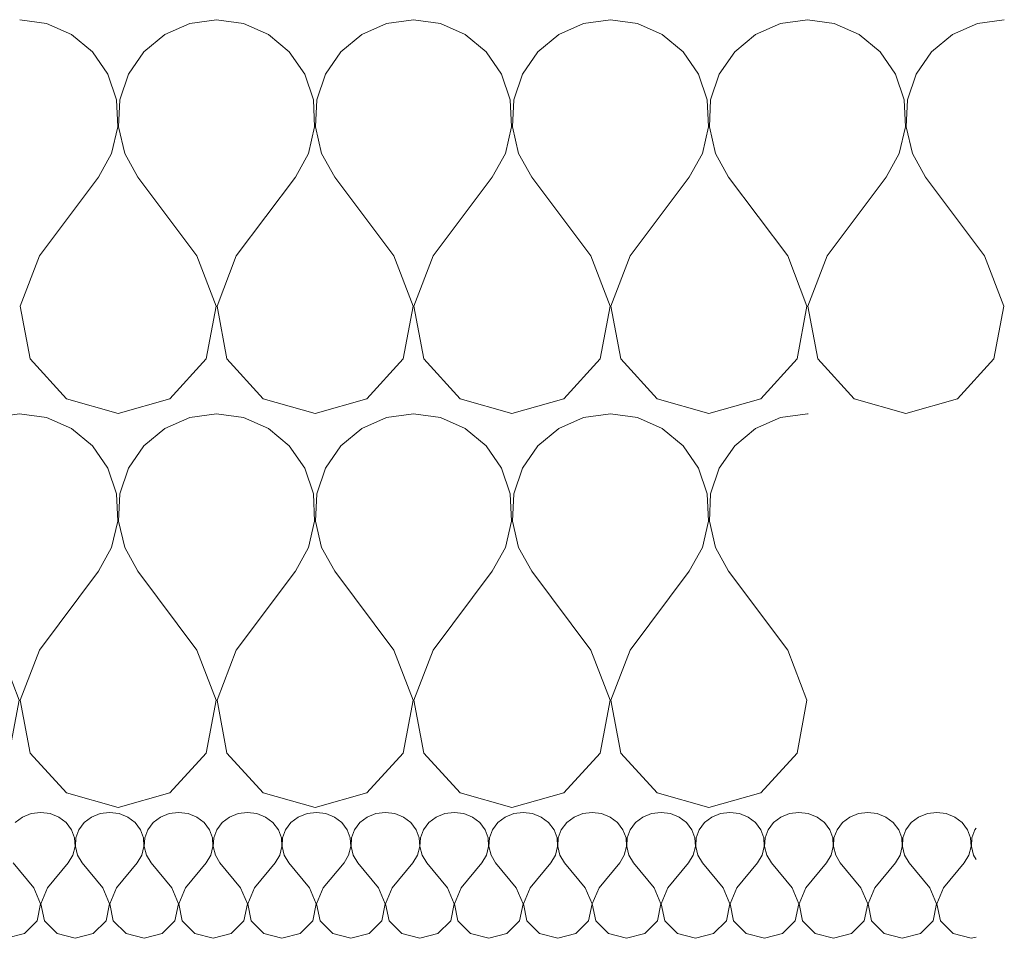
# Model space of a CAD drawing. Header units: millimetres. Extents: x -573548 to 674770, y -246895 to -89040.
# Tile 136 of 199: x 84269 to 84569, y -185929 to -185649. Entities that reach past the tile are written whole.
import ezdxf

# ---------------------------------------------------------------- set-up
doc = ezdxf.new("R2010")
doc.units = ezdxf.units.MM
doc.layers.add('Nowe_Drawing & Figure', color=7, linetype='Continuous')
doc.layers.add('Nowe_Drawing & Figure_Nr_pióra__59', color=8, linetype='Continuous', lineweight=9)

# ---------------------------------------------------------------- blocks, each defined once
blk = doc.blocks.new('*X108', base_point=(494560.37, -64691.1))
at = {"layer": 'Nowe_Drawing & Figure', "color": 21, "linetype": 'Continuous', "lineweight": 13, "true_color": 0xffaaaa}
for p, q in [((495624.6, -27257.05), (495621.73, -27257.41)), ((495627.47, -27257.41), (495624.6, -27257.05)), ((495645.6, -27257.05), (495642.73, -27257.41)), ((495648.47, -27257.41), (495645.6, -27257.05)), ((495666.6, -27257.05), (495663.73, -27257.41)), ((495669.47, -27257.41), (495666.6, -27257.05)), ((495687.6, -27257.05), (495684.73, -27257.41)), ((495690.47, -27257.41), (495687.6, -27257.05)), ((495708.6, -27257.05), (495705.73, -27257.41)), ((495711.47, -27257.41), (495708.6, -27257.05)), ((495729.6, -27257.05), (495726.73, -27257.41)), ((495732.47, -27257.41), (495729.6, -27257.05)), ((495750.6, -27257.05), (495747.73, -27257.41)), ((495753.47, -27257.41), (495750.6, -27257.05)), ((495771.6, -27257.05), (495768.73, -27257.41)), ((495774.47, -27257.41), (495771.6, -27257.05)), ((495792.6, -27257.05), (495789.73, -27257.41)), ((495795.47, -27257.41), (495792.6, -27257.05)), ((495813.6, -27257.05), (495810.73, -27257.41)), ((495816.47, -27257.41), (495813.6, -27257.05)), ((495834.6, -27257.05), (495831.73, -27257.41)), ((495837.47, -27257.41), (495834.6, -27257.05)), ((495855.6, -27257.05), (495852.73, -27257.41)), ((495858.47, -27257.41), (495855.6, -27257.05)), ((495876.6, -27257.05), (495873.73, -27257.41)), ((495879.47, -27257.41), (495876.6, -27257.05)), ((495897.6, -27257.05), (495894.73, -27257.41)), ((495900.47, -27257.41), (495897.6, -27257.05)), ((495619.08, -27258.48), (495616.85, -27260.17)), ((495621.73, -27257.41), (495619.08, -27258.48)), ((495630.12, -27258.48), (495627.47, -27257.41)), ((495632.35, -27260.17), (495630.12, -27258.48)), ((495640.08, -27258.48), (495637.85, -27260.17)), ((495642.73, -27257.41), (495640.08, -27258.48)), ((495651.12, -27258.48), (495648.47, -27257.41)), ((495653.35, -27260.17), (495651.12, -27258.48)), ((495661.08, -27258.48), (495658.85, -27260.17)), ((495663.73, -27257.41), (495661.08, -27258.48)), ((495672.12, -27258.48), (495669.47, -27257.41)), ((495674.35, -27260.17), (495672.12, -27258.48)), ((495682.08, -27258.48), (495679.85, -27260.17)), ((495684.73, -27257.41), (495682.08, -27258.48)), ((495693.12, -27258.48), (495690.47, -27257.41)), ((495695.35, -27260.17), (495693.12, -27258.48)), ((495703.08, -27258.48), (495700.85, -27260.17)), ((495705.73, -27257.41), (495703.08, -27258.48)), ((495714.12, -27258.48), (495711.47, -27257.41)), ((495716.35, -27260.17), (495714.12, -27258.48)), ((495724.08, -27258.48), (495721.85, -27260.17)), ((495726.73, -27257.41), (495724.08, -27258.48)), ((495735.12, -27258.48), (495732.47, -27257.41)), ((495737.35, -27260.17), (495735.12, -27258.48)), ((495745.08, -27258.48), (495742.85, -27260.17)), ((495747.73, -27257.41), (495745.08, -27258.48)), ((495756.12, -27258.48), (495753.47, -27257.41)), ((495758.35, -27260.17), (495756.12, -27258.48)), ((495766.08, -27258.48), (495763.85, -27260.17)), ((495768.73, -27257.41), (495766.08, -27258.48)), ((495777.12, -27258.48), (495774.47, -27257.41)), ((495779.35, -27260.17), (495777.12, -27258.48)), ((495787.08, -27258.48), (495784.85, -27260.17)), ((495789.73, -27257.41), (495787.08, -27258.48)), ((495798.12, -27258.48), (495795.47, -27257.41)), ((495800.35, -27260.17), (495798.12, -27258.48)), ((495808.08, -27258.48), (495805.85, -27260.17)), ((495810.73, -27257.41), (495808.08, -27258.48)), ((495819.12, -27258.48), (495816.47, -27257.41)), ((495821.35, -27260.17), (495819.12, -27258.48)), ((495829.08, -27258.48), (495826.85, -27260.17)), ((495831.73, -27257.41), (495829.08, -27258.48)), ((495840.12, -27258.48), (495837.47, -27257.41)), ((495842.35, -27260.17), (495840.12, -27258.48)), ((495850.08, -27258.48), (495847.85, -27260.17)), ((495852.73, -27257.41), (495850.08, -27258.48)), ((495861.12, -27258.48), (495858.47, -27257.41)), ((495863.35, -27260.17), (495861.12, -27258.48)), ((495871.08, -27258.48), (495868.85, -27260.17)), ((495873.73, -27257.41), (495871.08, -27258.48)), ((495882.12, -27258.48), (495879.47, -27257.41)), ((495884.35, -27260.17), (495882.12, -27258.48)), ((495892.08, -27258.48), (495889.85, -27260.17)), ((495894.73, -27257.41), (495892.08, -27258.48)), ((495903.12, -27258.48), (495900.47, -27257.41)), ((495905.35, -27260.17), (495903.12, -27258.48)), ((495634, -27262.35), (495632.35, -27260.17)), ((495634.92, -27264.86), (495634, -27262.35)), ((495636.21, -27262.35), (495635.29, -27264.86)), ((495637.85, -27260.17), (495636.21, -27262.35)), ((495655, -27262.35), (495653.35, -27260.17)), ((495655.92, -27264.86), (495655, -27262.35)), ((495657.21, -27262.35), (495656.29, -27264.86)), ((495658.85, -27260.17), (495657.21, -27262.35)), ((495676, -27262.35), (495674.35, -27260.17)), ((495676.92, -27264.86), (495676, -27262.35)), ((495678.21, -27262.35), (495677.29, -27264.86)), ((495679.85, -27260.17), (495678.21, -27262.35)), ((495697, -27262.35), (495695.35, -27260.17)), ((495697.92, -27264.86), (495697, -27262.35)), ((495699.21, -27262.35), (495698.29, -27264.86)), ((495700.85, -27260.17), (495699.21, -27262.35)), ((495718, -27262.35), (495716.35, -27260.17)), ((495718.92, -27264.86), (495718, -27262.35)), ((495720.21, -27262.35), (495719.29, -27264.86)), ((495721.85, -27260.17), (495720.21, -27262.35)), ((495739, -27262.35), (495737.35, -27260.17)), ((495739.92, -27264.86), (495739, -27262.35)), ((495741.21, -27262.35), (495740.29, -27264.86)), ((495742.85, -27260.17), (495741.21, -27262.35)), ((495760, -27262.35), (495758.35, -27260.17)), ((495760.92, -27264.86), (495760, -27262.35)), ((495762.21, -27262.35), (495761.29, -27264.86)), ((495763.85, -27260.17), (495762.21, -27262.35)), ((495781, -27262.35), (495779.35, -27260.17)), ((495781.92, -27264.86), (495781, -27262.35)), ((495783.21, -27262.35), (495782.29, -27264.86)), ((495784.85, -27260.17), (495783.21, -27262.35)), ((495802, -27262.35), (495800.35, -27260.17)), ((495802.92, -27264.86), (495802, -27262.35)), ((495804.21, -27262.35), (495803.29, -27264.86)), ((495805.85, -27260.17), (495804.21, -27262.35)), ((495823, -27262.35), (495821.35, -27260.17)), ((495823.92, -27264.86), (495823, -27262.35)), ((495825.21, -27262.35), (495824.29, -27264.86)), ((495826.85, -27260.17), (495825.21, -27262.35)), ((495844, -27262.35), (495842.35, -27260.17)), ((495844.92, -27264.86), (495844, -27262.35)), ((495846.21, -27262.35), (495845.29, -27264.86)), ((495847.85, -27260.17), (495846.21, -27262.35)), ((495865, -27262.35), (495863.35, -27260.17)), ((495865.92, -27264.86), (495865, -27262.35)), ((495867.21, -27262.35), (495866.29, -27264.86)), ((495868.85, -27260.17), (495867.21, -27262.35)), ((495886, -27262.35), (495884.35, -27260.17)), ((495886.92, -27264.86), (495886, -27262.35)), ((495888.21, -27262.35), (495887.29, -27264.86)), ((495889.85, -27260.17), (495888.21, -27262.35)), ((495907, -27262.35), (495905.35, -27260.17)), ((495907.92, -27264.86), (495907, -27262.35)), ((495909.21, -27262.35), (495908.29, -27264.86)), ((495909.6, -27261.83), (495909.21, -27262.35)), ((495635.06, -27267.51), (495634.92, -27264.86)), ((495635.29, -27264.86), (495635.15, -27267.51)), ((495656.06, -27267.51), (495655.92, -27264.86)), ((495656.29, -27264.86), (495656.15, -27267.51)), ((495677.06, -27267.51), (495676.92, -27264.86)), ((495677.29, -27264.86), (495677.15, -27267.51)), ((495698.06, -27267.51), (495697.92, -27264.86)), ((495698.29, -27264.86), (495698.15, -27267.51)), ((495719.06, -27267.51), (495718.92, -27264.86)), ((495719.29, -27264.86), (495719.15, -27267.51)), ((495740.06, -27267.51), (495739.92, -27264.86)), ((495740.29, -27264.86), (495740.15, -27267.51)), ((495761.06, -27267.51), (495760.92, -27264.86)), ((495761.29, -27264.86), (495761.15, -27267.51)), ((495782.06, -27267.51), (495781.92, -27264.86)), ((495782.29, -27264.86), (495782.15, -27267.51)), ((495803.06, -27267.51), (495802.92, -27264.86)), ((495803.29, -27264.86), (495803.15, -27267.51)), ((495824.06, -27267.51), (495823.92, -27264.86)), ((495824.29, -27264.86), (495824.15, -27267.51)), ((495845.06, -27267.51), (495844.92, -27264.86)), ((495845.29, -27264.86), (495845.15, -27267.51)), ((495866.06, -27267.51), (495865.92, -27264.86)), ((495866.29, -27264.86), (495866.15, -27267.51)), ((495887.06, -27267.51), (495886.92, -27264.86)), ((495887.29, -27264.86), (495887.15, -27267.51)), ((495908.06, -27267.51), (495907.92, -27264.86)), ((495908.29, -27264.86), (495908.15, -27267.51)), ((495634.41, -27270.09), (495635.06, -27267.51)), ((495635.15, -27267.51), (495635.8, -27270.09)), ((495655.41, -27270.09), (495656.06, -27267.51)), ((495656.15, -27267.51), (495656.8, -27270.09)), ((495676.41, -27270.09), (495677.06, -27267.51)), ((495677.15, -27267.51), (495677.8, -27270.09)), ((495697.41, -27270.09), (495698.06, -27267.51)), ((495698.15, -27267.51), (495698.8, -27270.09)), ((495718.41, -27270.09), (495719.06, -27267.51)), ((495719.15, -27267.51), (495719.8, -27270.09)), ((495739.41, -27270.09), (495740.06, -27267.51)), ((495740.15, -27267.51), (495740.8, -27270.09)), ((495760.41, -27270.09), (495761.06, -27267.51)), ((495761.15, -27267.51), (495761.8, -27270.09)), ((495781.41, -27270.09), (495782.06, -27267.51)), ((495782.15, -27267.51), (495782.8, -27270.09)), ((495802.41, -27270.09), (495803.06, -27267.51)), ((495803.15, -27267.51), (495803.8, -27270.09)), ((495823.41, -27270.09), (495824.06, -27267.51)), ((495824.15, -27267.51), (495824.8, -27270.09)), ((495844.41, -27270.09), (495845.06, -27267.51)), ((495845.15, -27267.51), (495845.8, -27270.09)), ((495865.41, -27270.09), (495866.06, -27267.51)), ((495866.15, -27267.51), (495866.8, -27270.09)), ((495886.41, -27270.09), (495887.06, -27267.51)), ((495887.15, -27267.51), (495887.8, -27270.09)), ((495907.41, -27270.09), (495908.06, -27267.51)), ((495908.15, -27267.51), (495908.8, -27270.09)), ((495633, -27272.41), (495634.41, -27270.09)), ((495635.8, -27270.09), (495637.2, -27272.41)), ((495654, -27272.41), (495655.41, -27270.09)), ((495656.8, -27270.09), (495658.2, -27272.41)), ((495675, -27272.41), (495676.41, -27270.09)), ((495677.8, -27270.09), (495679.2, -27272.41)), ((495696, -27272.41), (495697.41, -27270.09)), ((495698.8, -27270.09), (495700.2, -27272.41)), ((495717, -27272.41), (495718.41, -27270.09)), ((495719.8, -27270.09), (495721.2, -27272.41)), ((495738, -27272.41), (495739.41, -27270.09)), ((495740.8, -27270.09), (495742.2, -27272.41)), ((495759, -27272.41), (495760.41, -27270.09)), ((495761.8, -27270.09), (495763.2, -27272.41)), ((495780, -27272.41), (495781.41, -27270.09)), ((495782.8, -27270.09), (495784.2, -27272.41)), ((495801, -27272.41), (495802.41, -27270.09)), ((495803.8, -27270.09), (495805.2, -27272.41)), ((495822, -27272.41), (495823.41, -27270.09)), ((495824.8, -27270.09), (495826.2, -27272.41)), ((495843, -27272.41), (495844.41, -27270.09)), ((495845.8, -27270.09), (495847.2, -27272.41)), ((495864, -27272.41), (495865.41, -27270.09)), ((495866.8, -27270.09), (495868.2, -27272.41)), ((495885, -27272.41), (495886.41, -27270.09)), ((495887.8, -27270.09), (495889.2, -27272.41)), ((495906, -27272.41), (495907.41, -27270.09)), ((495908.8, -27270.09), (495909.6, -27271.41)), ((495622.5, -27280.09), (495616.2, -27272.41)), ((495626.7, -27280.09), (495633, -27272.41)), ((495643.5, -27280.09), (495637.2, -27272.41)), ((495647.7, -27280.09), (495654, -27272.41)), ((495664.5, -27280.09), (495658.2, -27272.41)), ((495668.7, -27280.09), (495675, -27272.41)), ((495685.5, -27280.09), (495679.2, -27272.41)), ((495689.7, -27280.09), (495696, -27272.41)), ((495706.5, -27280.09), (495700.2, -27272.41)), ((495710.7, -27280.09), (495717, -27272.41)), ((495727.5, -27280.09), (495721.2, -27272.41)), ((495731.7, -27280.09), (495738, -27272.41)), ((495748.5, -27280.09), (495742.2, -27272.41)), ((495752.7, -27280.09), (495759, -27272.41)), ((495769.5, -27280.09), (495763.2, -27272.41)), ((495773.7, -27280.09), (495780, -27272.41)), ((495790.5, -27280.09), (495784.2, -27272.41)), ((495794.7, -27280.09), (495801, -27272.41)), ((495811.5, -27280.09), (495805.2, -27272.41)), ((495815.7, -27280.09), (495822, -27272.41)), ((495832.5, -27280.09), (495826.2, -27272.41)), ((495836.7, -27280.09), (495843, -27272.41)), ((495853.5, -27280.09), (495847.2, -27272.41)), ((495857.7, -27280.09), (495864, -27272.41)), ((495874.5, -27280.09), (495868.2, -27272.41)), ((495878.7, -27280.09), (495885, -27272.41)), ((495895.5, -27280.09), (495889.2, -27272.41)), ((495899.7, -27280.09), (495906, -27272.41)), ((495624.56, -27284.98), (495622.5, -27280.09)), ((495626.7, -27280.09), (495624.65, -27284.98)), ((495645.56, -27284.98), (495643.5, -27280.09)), ((495647.7, -27280.09), (495645.65, -27284.98)), ((495666.56, -27284.98), (495664.5, -27280.09)), ((495668.7, -27280.09), (495666.65, -27284.98)), ((495687.56, -27284.98), (495685.5, -27280.09)), ((495689.7, -27280.09), (495687.65, -27284.98)), ((495708.56, -27284.98), (495706.5, -27280.09)), ((495710.7, -27280.09), (495708.65, -27284.98)), ((495729.56, -27284.98), (495727.5, -27280.09)), ((495731.7, -27280.09), (495729.65, -27284.98)), ((495750.56, -27284.98), (495748.5, -27280.09)), ((495752.7, -27280.09), (495750.65, -27284.98)), ((495771.56, -27284.98), (495769.5, -27280.09)), ((495773.7, -27280.09), (495771.65, -27284.98)), ((495792.56, -27284.98), (495790.5, -27280.09)), ((495794.7, -27280.09), (495792.65, -27284.98)), ((495813.56, -27284.98), (495811.5, -27280.09)), ((495815.7, -27280.09), (495813.65, -27284.98)), ((495834.56, -27284.98), (495832.5, -27280.09)), ((495836.7, -27280.09), (495834.65, -27284.98)), ((495855.56, -27284.98), (495853.5, -27280.09)), ((495857.7, -27280.09), (495855.65, -27284.98)), ((495876.56, -27284.98), (495874.5, -27280.09)), ((495878.7, -27280.09), (495876.65, -27284.98)), ((495897.56, -27284.98), (495895.5, -27280.09)), ((495899.7, -27280.09), (495897.65, -27284.98)), ((495623.5, -27290.14), (495624.56, -27284.98)), ((495624.65, -27284.98), (495625.71, -27290.14)), ((495644.5, -27290.14), (495645.56, -27284.98)), ((495645.65, -27284.98), (495646.71, -27290.14)), ((495665.5, -27290.14), (495666.56, -27284.98)), ((495666.65, -27284.98), (495667.71, -27290.14)), ((495686.5, -27290.14), (495687.56, -27284.98)), ((495687.65, -27284.98), (495688.71, -27290.14)), ((495707.5, -27290.14), (495708.56, -27284.98)), ((495708.65, -27284.98), (495709.71, -27290.14)), ((495728.5, -27290.14), (495729.56, -27284.98)), ((495729.65, -27284.98), (495730.71, -27290.14)), ((495749.5, -27290.14), (495750.56, -27284.98)), ((495750.65, -27284.98), (495751.71, -27290.14)), ((495770.5, -27290.14), (495771.56, -27284.98)), ((495771.65, -27284.98), (495772.71, -27290.14)), ((495791.5, -27290.14), (495792.56, -27284.98)), ((495792.65, -27284.98), (495793.71, -27290.14)), ((495812.5, -27290.14), (495813.56, -27284.98)), ((495813.65, -27284.98), (495814.71, -27290.14)), ((495833.5, -27290.14), (495834.56, -27284.98)), ((495834.65, -27284.98), (495835.71, -27290.14)), ((495854.5, -27290.14), (495855.56, -27284.98)), ((495855.65, -27284.98), (495856.71, -27290.14)), ((495875.5, -27290.14), (495876.56, -27284.98)), ((495876.65, -27284.98), (495877.71, -27290.14)), ((495896.5, -27290.14), (495897.56, -27284.98)), ((495897.65, -27284.98), (495898.71, -27290.14)), ((495619.62, -27294.01), (495623.5, -27290.14)), ((495625.71, -27290.14), (495629.58, -27294.01)), ((495640.62, -27294.01), (495644.5, -27290.14)), ((495646.71, -27290.14), (495650.58, -27294.01)), ((495661.62, -27294.01), (495665.5, -27290.14)), ((495667.71, -27290.14), (495671.58, -27294.01)), ((495682.62, -27294.01), (495686.5, -27290.14)), ((495688.71, -27290.14), (495692.58, -27294.01)), ((495703.62, -27294.01), (495707.5, -27290.14)), ((495709.71, -27290.14), (495713.58, -27294.01)), ((495724.62, -27294.01), (495728.5, -27290.14)), ((495730.71, -27290.14), (495734.58, -27294.01)), ((495745.62, -27294.01), (495749.5, -27290.14)), ((495751.71, -27290.14), (495755.58, -27294.01)), ((495766.62, -27294.01), (495770.5, -27290.14)), ((495772.71, -27290.14), (495776.58, -27294.01)), ((495787.62, -27294.01), (495791.5, -27290.14)), ((495793.71, -27290.14), (495797.58, -27294.01)), ((495808.62, -27294.01), (495812.5, -27290.14)), ((495814.71, -27290.14), (495818.58, -27294.01)), ((495829.62, -27294.01), (495833.5, -27290.14)), ((495835.71, -27290.14), (495839.58, -27294.01)), ((495850.62, -27294.01), (495854.5, -27290.14)), ((495856.71, -27290.14), (495860.58, -27294.01)), ((495871.62, -27294.01), (495875.5, -27290.14)), ((495877.71, -27290.14), (495881.58, -27294.01)), ((495892.62, -27294.01), (495896.5, -27290.14)), ((495898.71, -27290.14), (495902.58, -27294.01)), ((495614.1, -27295.45), (495619.62, -27294.01)), ((495629.58, -27294.01), (495635.1, -27295.45)), ((495635.1, -27295.45), (495640.62, -27294.01)), ((495650.58, -27294.01), (495656.1, -27295.45)), ((495656.1, -27295.45), (495661.62, -27294.01)), ((495671.58, -27294.01), (495677.1, -27295.45)), ((495677.1, -27295.45), (495682.62, -27294.01)), ((495692.58, -27294.01), (495698.1, -27295.45)), ((495698.1, -27295.45), (495703.62, -27294.01)), ((495713.58, -27294.01), (495719.1, -27295.45)), ((495719.1, -27295.45), (495724.62, -27294.01)), ((495734.58, -27294.01), (495740.1, -27295.45)), ((495740.1, -27295.45), (495745.62, -27294.01)), ((495755.58, -27294.01), (495761.1, -27295.45)), ((495761.1, -27295.45), (495766.62, -27294.01)), ((495776.58, -27294.01), (495782.1, -27295.45)), ((495782.1, -27295.45), (495787.62, -27294.01)), ((495797.58, -27294.01), (495803.1, -27295.45)), ((495803.1, -27295.45), (495808.62, -27294.01)), ((495818.58, -27294.01), (495824.1, -27295.45)), ((495824.1, -27295.45), (495829.62, -27294.01)), ((495839.58, -27294.01), (495845.1, -27295.45)), ((495845.1, -27295.45), (495850.62, -27294.01)), ((495860.58, -27294.01), (495866.1, -27295.45)), ((495866.1, -27295.45), (495871.62, -27294.01)), ((495881.58, -27294.01), (495887.1, -27295.45)), ((495887.1, -27295.45), (495892.62, -27294.01)), ((495902.58, -27294.01), (495908.1, -27295.45)), ((495908.1, -27295.45), (495909.6, -27295.06))]:
    blk.add_line(p, q, dxfattribs=at)
blk = doc.blocks.new('Wypełnienie_2_1', base_point=(494560.37, -64691.1))
at = {"layer": 'Nowe_Drawing & Figure', "color": 21, "linetype": 'Continuous', "lineweight": 13, "true_color": 0xffaaaa}
blk.add_blockref('*X108', (494560.37, -64691.1), dxfattribs=at)
blk = doc.blocks.new('*X120', base_point=(494560.37, -64691.1))
at = {"layer": 'Nowe_Drawing & Figure', "color": 21, "linetype": 'Continuous', "lineweight": 13, "true_color": 0xffaaaa}
for p, q in [((495326.38, -27136.72), (495318.18, -27135.58)), ((495333.96, -27140.06), (495326.38, -27136.72)), ((495369.99, -27136.72), (495362.41, -27140.06)), ((495378.18, -27135.58), (495369.99, -27136.72)), ((495386.38, -27136.72), (495378.18, -27135.58)), ((495393.96, -27140.06), (495386.38, -27136.72)), ((495429.99, -27136.72), (495422.41, -27140.06)), ((495438.18, -27135.58), (495429.99, -27136.72)), ((495446.38, -27136.72), (495438.18, -27135.58)), ((495453.96, -27140.06), (495446.38, -27136.72)), ((495489.99, -27136.72), (495482.41, -27140.06)), ((495498.18, -27135.58), (495489.99, -27136.72)), ((495506.38, -27136.72), (495498.18, -27135.58)), ((495513.96, -27140.06), (495506.38, -27136.72)), ((495549.99, -27136.72), (495542.41, -27140.06)), ((495558.18, -27135.58), (495549.99, -27136.72)), ((495566.38, -27136.72), (495558.18, -27135.58)), ((495573.96, -27140.06), (495566.38, -27136.72)), ((495609.99, -27136.72), (495602.41, -27140.06)), ((495618.18, -27135.58), (495609.99, -27136.72)), ((495626.38, -27136.72), (495618.18, -27135.58)), ((495633.96, -27140.06), (495626.38, -27136.72)), ((495669.99, -27136.72), (495662.41, -27140.06)), ((495678.18, -27135.58), (495669.99, -27136.72)), ((495686.38, -27136.72), (495678.18, -27135.58)), ((495693.96, -27140.06), (495686.38, -27136.72)), ((495729.99, -27136.72), (495722.41, -27140.06)), ((495738.18, -27135.58), (495729.99, -27136.72)), ((495746.38, -27136.72), (495738.18, -27135.58)), ((495753.96, -27140.06), (495746.38, -27136.72)), ((495789.99, -27136.72), (495782.41, -27140.06)), ((495798.18, -27135.58), (495789.99, -27136.72)), ((495806.38, -27136.72), (495798.19, -27135.58)), ((495813.96, -27140.06), (495806.38, -27136.72)), ((495849.99, -27136.72), (495842.41, -27140.06)), ((495858.18, -27135.58), (495849.99, -27136.72)), ((495858.45, -27135.62), (495858.19, -27135.58)), ((495340.33, -27145.34), (495333.96, -27140.06)), ((495362.41, -27140.06), (495356.04, -27145.34)), ((495400.33, -27145.34), (495393.96, -27140.06)), ((495422.41, -27140.06), (495416.04, -27145.34)), ((495460.33, -27145.34), (495453.96, -27140.06)), ((495482.41, -27140.06), (495476.04, -27145.34)), ((495520.33, -27145.34), (495513.96, -27140.06)), ((495542.41, -27140.06), (495536.04, -27145.34)), ((495580.33, -27145.34), (495573.96, -27140.06)), ((495602.41, -27140.06), (495596.04, -27145.34)), ((495640.33, -27145.34), (495633.96, -27140.06)), ((495662.41, -27140.06), (495656.04, -27145.34)), ((495700.33, -27145.34), (495693.96, -27140.06)), ((495722.41, -27140.06), (495716.04, -27145.34)), ((495760.33, -27145.34), (495753.96, -27140.06)), ((495782.41, -27140.06), (495776.04, -27145.34)), ((495820.33, -27145.34), (495813.96, -27140.06)), ((495842.41, -27140.06), (495836.04, -27145.34)), ((495345.02, -27152.16), (495340.33, -27145.34)), ((495356.04, -27145.34), (495351.35, -27152.16)), ((495405.02, -27152.16), (495400.33, -27145.34)), ((495416.04, -27145.34), (495411.35, -27152.16)), ((495465.02, -27152.16), (495460.33, -27145.34)), ((495476.04, -27145.34), (495471.35, -27152.16)), ((495525.02, -27152.16), (495520.33, -27145.34)), ((495536.04, -27145.34), (495531.35, -27152.16)), ((495585.02, -27152.16), (495580.33, -27145.34)), ((495596.04, -27145.34), (495591.35, -27152.16)), ((495645.02, -27152.16), (495640.33, -27145.34)), ((495656.04, -27145.34), (495651.35, -27152.16)), ((495705.02, -27152.16), (495700.33, -27145.34)), ((495716.04, -27145.34), (495711.35, -27152.16)), ((495765.02, -27152.16), (495760.33, -27145.34)), ((495776.04, -27145.34), (495771.35, -27152.16)), ((495825.02, -27152.16), (495820.33, -27145.34)), ((495836.04, -27145.34), (495831.35, -27152.16)), ((495347.66, -27160.01), (495345.02, -27152.16)), ((495351.35, -27152.16), (495348.71, -27160.01)), ((495407.66, -27160.01), (495405.02, -27152.16)), ((495411.35, -27152.16), (495408.71, -27160.01)), ((495467.66, -27160.01), (495465.02, -27152.16)), ((495471.35, -27152.16), (495468.71, -27160.01)), ((495527.66, -27160.01), (495525.02, -27152.16)), ((495531.35, -27152.16), (495528.71, -27160.01)), ((495587.66, -27160.01), (495585.02, -27152.16)), ((495591.35, -27152.16), (495588.71, -27160.01)), ((495647.66, -27160.01), (495645.02, -27152.16)), ((495651.35, -27152.16), (495648.71, -27160.01)), ((495707.66, -27160.01), (495705.02, -27152.16)), ((495711.35, -27152.16), (495708.71, -27160.01)), ((495767.66, -27160.01), (495765.02, -27152.16)), ((495771.35, -27152.16), (495768.71, -27160.01)), ((495827.66, -27160.01), (495825.02, -27152.16)), ((495831.35, -27152.16), (495828.71, -27160.01)), ((495348.06, -27168.27), (495347.66, -27160.01)), ((495348.71, -27160.01), (495348.31, -27168.27)), ((495408.06, -27168.27), (495407.66, -27160.01)), ((495408.71, -27160.01), (495408.31, -27168.27)), ((495468.06, -27168.27), (495467.66, -27160.01)), ((495468.71, -27160.01), (495468.31, -27168.27)), ((495528.06, -27168.27), (495527.66, -27160.01)), ((495528.71, -27160.01), (495528.31, -27168.27)), ((495588.06, -27168.27), (495587.66, -27160.01)), ((495588.71, -27160.01), (495588.31, -27168.27)), ((495648.06, -27168.27), (495647.66, -27160.01)), ((495648.71, -27160.01), (495648.31, -27168.27)), ((495708.06, -27168.27), (495707.66, -27160.01)), ((495708.71, -27160.01), (495708.31, -27168.27)), ((495768.06, -27168.27), (495767.66, -27160.01)), ((495768.71, -27160.01), (495768.31, -27168.27)), ((495828.06, -27168.27), (495827.66, -27160.01)), ((495828.71, -27160.01), (495828.31, -27168.27)), ((495346.19, -27176.34), (495348.06, -27168.27)), ((495348.31, -27168.27), (495350.18, -27176.34)), ((495406.19, -27176.34), (495408.06, -27168.27)), ((495408.31, -27168.27), (495410.18, -27176.34)), ((495466.19, -27176.34), (495468.06, -27168.27)), ((495468.31, -27168.27), (495470.18, -27176.34)), ((495526.19, -27176.34), (495528.06, -27168.27)), ((495528.31, -27168.27), (495530.18, -27176.34)), ((495586.19, -27176.34), (495588.06, -27168.27)), ((495588.31, -27168.27), (495590.18, -27176.34)), ((495646.19, -27176.34), (495648.06, -27168.27)), ((495648.31, -27168.27), (495650.18, -27176.34)), ((495706.19, -27176.34), (495708.06, -27168.27)), ((495708.31, -27168.27), (495710.18, -27176.34)), ((495766.19, -27176.34), (495768.06, -27168.27)), ((495768.31, -27168.27), (495770.18, -27176.34)), ((495826.19, -27176.34), (495828.06, -27168.27)), ((495828.31, -27168.27), (495830.18, -27176.34)), ((495342.18, -27183.58), (495346.19, -27176.34)), ((495350.18, -27176.34), (495354.18, -27183.58)), ((495402.18, -27183.58), (495406.19, -27176.34)), ((495410.18, -27176.34), (495414.18, -27183.58)), ((495462.18, -27183.58), (495466.19, -27176.34)), ((495470.18, -27176.34), (495474.18, -27183.58)), ((495522.18, -27183.58), (495526.19, -27176.34)), ((495530.18, -27176.34), (495534.18, -27183.58)), ((495582.18, -27183.58), (495586.19, -27176.34)), ((495590.18, -27176.34), (495594.18, -27183.58)), ((495642.18, -27183.58), (495646.19, -27176.34)), ((495650.18, -27176.34), (495654.18, -27183.58)), ((495702.18, -27183.58), (495706.19, -27176.34)), ((495710.18, -27176.34), (495714.18, -27183.58)), ((495762.18, -27183.58), (495766.19, -27176.34)), ((495770.18, -27176.34), (495774.18, -27183.58)), ((495822.18, -27183.58), (495826.19, -27176.34)), ((495830.18, -27176.34), (495834.18, -27183.58)), ((495324.18, -27207.58), (495342.18, -27183.58)), ((495372.18, -27207.58), (495354.18, -27183.58)), ((495384.18, -27207.58), (495402.18, -27183.58)), ((495432.18, -27207.58), (495414.18, -27183.58)), ((495444.18, -27207.58), (495462.18, -27183.58)), ((495492.18, -27207.58), (495474.18, -27183.58)), ((495504.18, -27207.58), (495522.18, -27183.58)), ((495552.18, -27207.58), (495534.18, -27183.58)), ((495564.18, -27207.58), (495582.18, -27183.58)), ((495612.18, -27207.58), (495594.18, -27183.58)), ((495624.18, -27207.58), (495642.18, -27183.58)), ((495672.18, -27207.58), (495654.18, -27183.58)), ((495684.18, -27207.58), (495702.18, -27183.58)), ((495732.18, -27207.58), (495714.18, -27183.58)), ((495744.18, -27207.58), (495762.18, -27183.58)), ((495792.18, -27207.58), (495774.18, -27183.58)), ((495804.18, -27207.58), (495822.18, -27183.58)), ((495852.18, -27207.58), (495834.18, -27183.58)), ((495324.18, -27207.58), (495318.31, -27222.89)), ((495378.06, -27222.89), (495372.18, -27207.58)), ((495384.18, -27207.58), (495378.31, -27222.89)), ((495438.06, -27222.89), (495432.18, -27207.58)), ((495444.18, -27207.58), (495438.31, -27222.89)), ((495498.06, -27222.89), (495492.18, -27207.58)), ((495504.18, -27207.58), (495498.31, -27222.89)), ((495558.06, -27222.89), (495552.18, -27207.58)), ((495564.18, -27207.58), (495558.31, -27222.89)), ((495618.06, -27222.89), (495612.18, -27207.58)), ((495624.18, -27207.58), (495618.31, -27222.89)), ((495678.06, -27222.89), (495672.18, -27207.58)), ((495684.18, -27207.58), (495678.31, -27222.89)), ((495738.06, -27222.89), (495732.18, -27207.58)), ((495744.18, -27207.58), (495738.31, -27222.89)), ((495798.06, -27222.89), (495792.18, -27207.58)), ((495804.18, -27207.58), (495798.31, -27222.89)), ((495858.06, -27222.89), (495852.18, -27207.58)), ((495318.31, -27222.89), (495321.35, -27239)), ((495375.02, -27239), (495378.06, -27222.89)), ((495378.31, -27222.89), (495381.35, -27239)), ((495435.02, -27239), (495438.06, -27222.89)), ((495438.31, -27222.89), (495441.35, -27239)), ((495495.02, -27239), (495498.06, -27222.89)), ((495498.31, -27222.89), (495501.35, -27239)), ((495555.02, -27239), (495558.06, -27222.89)), ((495558.31, -27222.89), (495561.35, -27239)), ((495615.02, -27239), (495618.06, -27222.89)), ((495618.31, -27222.89), (495621.35, -27239)), ((495675.02, -27239), (495678.06, -27222.89)), ((495678.31, -27222.89), (495681.35, -27239)), ((495735.02, -27239), (495738.06, -27222.89)), ((495738.31, -27222.89), (495741.35, -27239)), ((495795.02, -27239), (495798.06, -27222.89)), ((495798.31, -27222.89), (495801.35, -27239)), ((495855.02, -27239), (495858.06, -27222.89)), ((495321.35, -27239), (495332.41, -27251.1)), ((495363.96, -27251.1), (495375.02, -27239)), ((495381.35, -27239), (495392.41, -27251.1)), ((495423.96, -27251.1), (495435.02, -27239)), ((495441.35, -27239), (495452.41, -27251.1)), ((495483.96, -27251.1), (495495.02, -27239)), ((495501.35, -27239), (495512.41, -27251.1)), ((495543.96, -27251.1), (495555.02, -27239)), ((495561.35, -27239), (495572.41, -27251.1)), ((495603.96, -27251.1), (495615.02, -27239)), ((495621.35, -27239), (495632.41, -27251.1)), ((495663.96, -27251.1), (495675.02, -27239)), ((495681.35, -27239), (495692.41, -27251.1)), ((495723.96, -27251.1), (495735.02, -27239)), ((495741.35, -27239), (495752.41, -27251.1)), ((495783.96, -27251.1), (495795.02, -27239)), ((495801.35, -27239), (495812.41, -27251.1)), ((495843.96, -27251.1), (495855.02, -27239)), ((495332.41, -27251.1), (495348.18, -27255.58)), ((495348.18, -27255.58), (495363.96, -27251.1)), ((495392.41, -27251.1), (495408.18, -27255.58)), ((495408.18, -27255.58), (495423.96, -27251.1)), ((495452.41, -27251.1), (495468.18, -27255.58)), ((495468.18, -27255.58), (495483.96, -27251.1)), ((495512.41, -27251.1), (495528.18, -27255.58)), ((495528.18, -27255.58), (495543.96, -27251.1)), ((495572.41, -27251.1), (495588.18, -27255.58)), ((495588.18, -27255.58), (495603.96, -27251.1)), ((495632.41, -27251.1), (495648.18, -27255.58)), ((495648.18, -27255.58), (495663.96, -27251.1)), ((495692.41, -27251.1), (495708.18, -27255.58)), ((495708.18, -27255.58), (495723.96, -27251.1)), ((495752.41, -27251.1), (495768.18, -27255.58)), ((495768.18, -27255.58), (495783.96, -27251.1)), ((495812.41, -27251.1), (495828.18, -27255.58)), ((495828.18, -27255.58), (495843.96, -27251.1))]:
    blk.add_line(p, q, dxfattribs=at)
blk = doc.blocks.new('Wypełnienie_8_1', base_point=(494560.37, -64691.1))
at = {"layer": 'Nowe_Drawing & Figure', "color": 21, "linetype": 'Continuous', "lineweight": 13, "true_color": 0xffaaaa}
blk.add_blockref('*X120', (494560.37, -64691.1), dxfattribs=at)
blk = doc.blocks.new('*X162', base_point=(494560.37, -64691.1))
at = {"layer": 'Nowe_Drawing & Figure', "color": 21, "linetype": 'Continuous', "lineweight": 13, "true_color": 0xffaaaa}
for p, q in [((495626.38, -27016.59), (495618.19, -27015.45)), ((495633.96, -27019.93), (495626.38, -27016.59)), ((495669.99, -27016.59), (495662.41, -27019.93)), ((495678.17, -27015.45), (495669.99, -27016.59)), ((495686.38, -27016.59), (495678.19, -27015.45)), ((495693.96, -27019.93), (495686.38, -27016.59)), ((495729.99, -27016.59), (495722.41, -27019.93)), ((495738.17, -27015.45), (495729.99, -27016.59)), ((495746.38, -27016.59), (495738.19, -27015.45)), ((495753.96, -27019.93), (495746.38, -27016.59)), ((495789.99, -27016.59), (495782.41, -27019.93)), ((495798.17, -27015.45), (495789.99, -27016.59)), ((495806.38, -27016.59), (495798.19, -27015.45)), ((495813.96, -27019.93), (495806.38, -27016.59)), ((495849.99, -27016.59), (495842.41, -27019.93)), ((495858.17, -27015.45), (495849.99, -27016.59)), ((495866.38, -27016.59), (495858.19, -27015.45)), ((495873.96, -27019.93), (495866.38, -27016.59)), ((495909.99, -27016.59), (495902.41, -27019.93)), ((495918.17, -27015.45), (495909.99, -27016.59)), ((495640.33, -27025.21), (495633.96, -27019.93)), ((495662.41, -27019.93), (495656.04, -27025.21)), ((495700.33, -27025.21), (495693.96, -27019.93)), ((495722.41, -27019.93), (495716.04, -27025.21)), ((495760.33, -27025.21), (495753.96, -27019.93)), ((495782.41, -27019.93), (495776.04, -27025.21)), ((495820.33, -27025.21), (495813.96, -27019.93)), ((495842.41, -27019.93), (495836.04, -27025.21)), ((495880.33, -27025.21), (495873.96, -27019.93)), ((495902.41, -27019.93), (495896.04, -27025.21)), ((495645.02, -27032.03), (495640.33, -27025.21)), ((495656.04, -27025.21), (495651.35, -27032.03)), ((495705.02, -27032.03), (495700.33, -27025.21)), ((495716.04, -27025.21), (495711.35, -27032.03)), ((495765.02, -27032.03), (495760.33, -27025.21)), ((495776.04, -27025.21), (495771.35, -27032.03)), ((495825.02, -27032.03), (495820.33, -27025.21)), ((495836.04, -27025.21), (495831.35, -27032.03)), ((495885.02, -27032.03), (495880.33, -27025.21)), ((495896.04, -27025.21), (495891.35, -27032.03)), ((495647.66, -27039.87), (495645.02, -27032.03)), ((495651.35, -27032.03), (495648.71, -27039.87)), ((495707.66, -27039.87), (495705.02, -27032.03)), ((495711.35, -27032.03), (495708.71, -27039.87)), ((495767.66, -27039.87), (495765.02, -27032.03)), ((495771.35, -27032.03), (495768.71, -27039.87)), ((495827.66, -27039.87), (495825.02, -27032.03)), ((495831.35, -27032.03), (495828.71, -27039.87)), ((495887.66, -27039.87), (495885.02, -27032.03)), ((495891.35, -27032.03), (495888.71, -27039.87)), ((495648.06, -27048.14), (495647.66, -27039.87)), ((495648.71, -27039.87), (495648.31, -27048.14)), ((495708.06, -27048.14), (495707.66, -27039.87)), ((495708.71, -27039.87), (495708.31, -27048.14)), ((495768.06, -27048.14), (495767.66, -27039.87)), ((495768.71, -27039.87), (495768.31, -27048.14)), ((495828.06, -27048.14), (495827.66, -27039.87)), ((495828.71, -27039.87), (495828.31, -27048.14)), ((495888.06, -27048.14), (495887.66, -27039.87)), ((495888.71, -27039.87), (495888.31, -27048.14)), ((495646.19, -27056.2), (495648.06, -27048.14)), ((495648.31, -27048.14), (495650.18, -27056.2)), ((495706.19, -27056.2), (495708.06, -27048.14)), ((495708.31, -27048.14), (495710.18, -27056.2)), ((495766.19, -27056.2), (495768.06, -27048.14)), ((495768.31, -27048.14), (495770.18, -27056.2)), ((495826.19, -27056.2), (495828.06, -27048.14)), ((495828.31, -27048.14), (495830.18, -27056.2)), ((495886.19, -27056.2), (495888.06, -27048.14)), ((495888.31, -27048.14), (495890.18, -27056.2)), ((495642.18, -27063.45), (495646.19, -27056.2)), ((495650.18, -27056.2), (495654.18, -27063.45)), ((495702.18, -27063.45), (495706.19, -27056.2)), ((495710.18, -27056.2), (495714.18, -27063.45)), ((495762.18, -27063.45), (495766.19, -27056.2)), ((495770.18, -27056.2), (495774.18, -27063.45)), ((495822.18, -27063.45), (495826.19, -27056.2)), ((495830.18, -27056.2), (495834.18, -27063.45)), ((495882.18, -27063.45), (495886.19, -27056.2)), ((495890.18, -27056.2), (495894.18, -27063.45)), ((495624.18, -27087.45), (495642.18, -27063.45)), ((495672.18, -27087.45), (495654.18, -27063.45)), ((495684.18, -27087.45), (495702.18, -27063.45)), ((495732.18, -27087.45), (495714.18, -27063.45)), ((495744.18, -27087.45), (495762.18, -27063.45)), ((495792.18, -27087.45), (495774.18, -27063.45)), ((495804.18, -27087.45), (495822.18, -27063.45)), ((495852.18, -27087.45), (495834.18, -27063.45)), ((495864.18, -27087.45), (495882.18, -27063.45)), ((495912.18, -27087.45), (495894.18, -27063.45)), ((495624.18, -27087.45), (495618.31, -27102.75)), ((495678.06, -27102.75), (495672.18, -27087.45)), ((495684.18, -27087.45), (495678.31, -27102.75)), ((495738.06, -27102.75), (495732.18, -27087.45)), ((495744.18, -27087.45), (495738.31, -27102.75)), ((495798.06, -27102.75), (495792.18, -27087.45)), ((495804.18, -27087.45), (495798.31, -27102.75)), ((495858.06, -27102.75), (495852.18, -27087.45)), ((495864.18, -27087.45), (495858.31, -27102.75)), ((495918.06, -27102.75), (495912.18, -27087.45)), ((495618.31, -27102.75), (495621.35, -27118.86)), ((495675.02, -27118.86), (495678.06, -27102.75)), ((495678.31, -27102.75), (495681.35, -27118.86)), ((495735.02, -27118.86), (495738.06, -27102.75)), ((495738.31, -27102.75), (495741.35, -27118.86)), ((495795.02, -27118.86), (495798.06, -27102.75)), ((495798.31, -27102.75), (495801.35, -27118.86)), ((495855.02, -27118.86), (495858.06, -27102.75)), ((495858.31, -27102.75), (495861.35, -27118.86)), ((495915.02, -27118.86), (495918.06, -27102.75)), ((495621.35, -27118.86), (495632.41, -27130.97)), ((495663.96, -27130.97), (495675.02, -27118.86)), ((495681.35, -27118.86), (495692.41, -27130.97)), ((495723.96, -27130.97), (495735.02, -27118.86)), ((495741.35, -27118.86), (495752.41, -27130.97)), ((495783.96, -27130.97), (495795.02, -27118.86)), ((495801.35, -27118.86), (495812.41, -27130.97)), ((495843.96, -27130.97), (495855.02, -27118.86)), ((495861.35, -27118.86), (495872.41, -27130.97)), ((495903.96, -27130.97), (495915.02, -27118.86)), ((495632.41, -27130.97), (495648.18, -27135.45)), ((495648.18, -27135.45), (495663.96, -27130.97)), ((495692.41, -27130.97), (495708.18, -27135.45)), ((495708.18, -27135.45), (495723.96, -27130.97)), ((495752.41, -27130.97), (495768.18, -27135.45)), ((495768.18, -27135.45), (495783.96, -27130.97)), ((495812.41, -27130.97), (495828.18, -27135.45)), ((495828.18, -27135.45), (495843.96, -27130.97)), ((495872.41, -27130.97), (495888.18, -27135.45)), ((495888.18, -27135.45), (495903.96, -27130.97))]:
    blk.add_line(p, q, dxfattribs=at)
blk = doc.blocks.new('Wypełnienie_29_1', base_point=(494560.37, -64691.1))
at = {"layer": 'Nowe_Drawing & Figure', "color": 21, "linetype": 'Continuous', "lineweight": 13, "true_color": 0xffaaaa}
blk.add_blockref('*X162', (494560.37, -64691.1), dxfattribs=at)
blk = doc.blocks.new('A$C685D2BB2')
at = {"layer": 'Nowe_Drawing & Figure_Nr_pióra__59'}
for name in ['Wypełnienie_29_1', 'Wypełnienie_8_1', 'Wypełnienie_2_1']:
    blk.add_blockref(name, (5050.88, -20427.48), dxfattribs=at)

msp = doc.modelspace()

# ---------------------------------------------------------------- block references
at = {"color": 150}
msp.add_blockref('A$C685D2BB2', (78160.45, -202897.52), dxfattribs=at)

doc.saveas('drawing.dxf')
